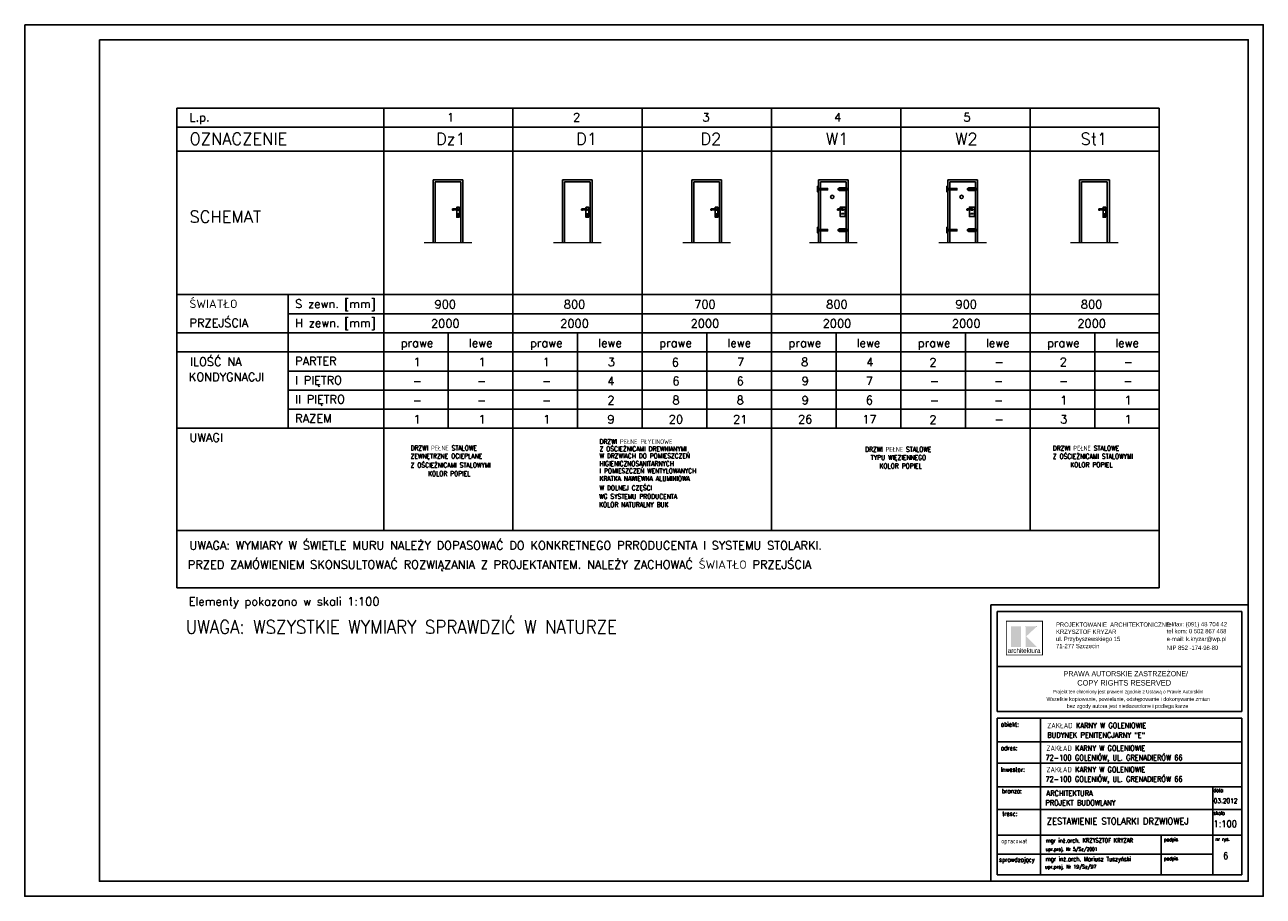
# Model space of a CAD drawing. Header units: millimetres. Extents: x 50026 to 146998, y 1038179 to 1573505.
# Tile 122 of 122: x 65721 to 69871, y 1050858 to 1053778. Entities that reach past the tile are written whole.
import ezdxf
from ezdxf.enums import TextEntityAlignment as Align

# ---------------------------------------------------------------- set-up
doc = ezdxf.new("R2010")
doc.units = ezdxf.units.MM
doc.header["$LTSCALE"] = 0.025
doc.linetypes.add('CONTINU', pattern=[0])
for name, color, linetype in [('2', 7, 'Continuous'), ('2RAMKA__0', 3, 'Continuous'), ('2TEXT___0', 4, 'Continuous'), ('___TABELA', 7, 'Continuous'), ('A-drzwi', 7, 'Continuous'), ('SCIANA', 5, 'Continuous'), ('ZZZ_RAMKA', 3, 'Continuous')]:
    doc.layers.add(name, color=color, linetype=linetype)
doc.layers.add('ścianki', color=1, linetype='Continuous', lineweight=13)
doc.styles.add('ROMAN-08', font='ROMANS.SHX', dxfattribs={"width": 0.8})
doc.styles.add('ROMANS', font='romans.shx', dxfattribs={"width": 0.7})
doc.styles.get("Standard").update_dxf_attribs({"font": 'ARIALN.TTF'})
doc.styles.add('STYLE1', font='romans.shx', dxfattribs={"height": 10})

msp = doc.modelspace()

# ---------------------------------------------------------------- hatches: boundary and pattern name
at = {"layer": '___TABELA', "linetype": 'Continuous'}
for points in [[(69059.14677, 1051762.05808), (69025.98724, 1051762.05808), (69025.98724, 1051693.05515), (69059.14677, 1051693.05515)], [(69112.76845, 1051762.14589), (69076.69076, 1051728.66265), (69112.76845, 1051693.00103), (69074.60531, 1051693.00103), (69074.60531, 1051762.14589)]]:
    msp.add_hatch(color=10, dxfattribs=at).paths.add_polyline_path(points, flags=0)

# ---------------------------------------------------------------- linework, layer by layer
at = {"layer": '2RAMKA__0', "color": 2}
for p, q in [((66230.45539, 1051891.69789), (66230.45504, 1053498.8793)), ((66230.45504, 1053498.8793), (69522.93853, 1053498.87412)), ((66923.84621, 1053498.8793), (66923.84653, 1052083.51664)), ((67357.02826, 1053498.8793), (67357.02869, 1052083.51663)), ((67790.21032, 1053498.8793), (67790.21064, 1052425.87139)), ((68223.39238, 1053498.8793), (68223.3928, 1052083.51663)), ((68656.57443, 1053498.8793), (68656.57476, 1052425.87139)), ((69089.75649, 1053498.87943), (69089.75681, 1052083.51663)), ((69522.93853, 1053498.8793), (69522.93898, 1051891.69788)), ((66230.45504, 1053434.8793), (69522.93855, 1053434.87412)), ((66230.45504, 1053354.8793), (69522.93857, 1053354.87412)), ((66230.45504, 1052873.87648), (69522.93871, 1052873.87647)), ((66604.01042, 1052425.87134), (66604.0101, 1052873.87648)), ((66604.0101, 1052809.87648), (69522.93872, 1052809.87647)), ((66230.45526, 1052745.87738), (69522.93874, 1052745.87736)), ((66230.45526, 1052681.8774), (69522.93876, 1052681.87738)), ((66604.01032, 1052681.87739), (69522.93876, 1052681.87737)), ((66604.00968, 1052617.8774), (69522.93878, 1052617.87314)), ((66604.01032, 1052553.87553), (69522.9388, 1052553.87149)), ((66604.01033, 1052489.8737), (69522.93881, 1052489.86965)), ((66230.45537, 1052425.87135), (69522.93883, 1052425.87133)), ((66604.01011, 1052425.87186), (69522.93883, 1052425.86782)), ((66230.45537, 1052083.51664), (69522.93893, 1052083.51663)), ((66230.45539, 1051891.69789), (69522.93898, 1051891.69788))]:
    msp.add_line(p, q, dxfattribs=at)
at = {"layer": '___TABELA', "color": 7, "linetype": 'Continuous'}
for p, q in [((69821.15329, 1051834.09979), (68958.32314, 1051834.09979)), ((68958.32314, 1051834.09979), (68958.32314, 1051455.09276)), ((69821.15329, 1051455.09276), (69821.15329, 1051834.09979)), ((68979.89389, 1051627.65879), (69799.58254, 1051627.65879))]:
    msp.add_line(p, q, dxfattribs=at)
at = {"layer": '___TABELA', "color": 2, "linetype": 'Continuous'}
for p, q in [((68958.32314, 1051834.09979), (68958.32314, 1050908.07098)), ((68958.32314, 1051834.09979), (69821.15329, 1051834.09979)), ((68979.89389, 1051812.52904), (68979.89389, 1051476.66352)), ((69799.58254, 1051812.52904), (68979.89389, 1051812.52904)), ((69799.58254, 1051476.66352), (69799.58254, 1051812.52904)), ((68979.89389, 1051476.66352), (69799.58254, 1051476.66352))]:
    msp.add_line(p, q, dxfattribs=at)
at = {"layer": '___TABELA', "color": 10, "linetype": 'Continuous'}
for p, q in [((69075.54767, 1051762.14572), (69075.54767, 1051762.14572)), ((69010.45824, 1051666.46834), (69010.45824, 1051666.46834))]:
    msp.add_line(p, q, dxfattribs=at)
at = {"layer": '___TABELA', "color": 254, "linetype": 'Continuous'}
for p, q in [((69110.8477, 1051762.14572), (69111.32492, 1051762.14572)), ((69112.27931, 1051762.14572), (69112.75649, 1051762.14572)), ((69085.17762, 1051687.26145), (69085.24777, 1051687.26145)), ((69109.68566, 1051684.12482), (69109.68566, 1051684.05379))]:
    msp.add_line(p, q, dxfattribs=at)
at = {"layer": '___TABELA', "color": 2}
for p, q in [((68979.89389, 1051455.09276), (69799.58254, 1051455.09276)), ((68979.89389, 1050929.64174), (68979.89389, 1051455.09276)), ((69124.87291, 1051455.09276), (69124.87291, 1050929.64174)), ((69799.58254, 1051455.09276), (69799.58254, 1050929.64174)), ((68979.89389, 1051375.7685), (69799.58254, 1051375.7685)), ((68979.89389, 1051304.00553), (69799.58254, 1051304.00553)), ((68979.89389, 1051224.68127), (69799.58254, 1051224.68127)), ((69702.1698, 1051224.68127), (69702.1698, 1050929.64174)), ((68979.89389, 1051148.27388), (69799.58254, 1051148.27388)), ((68979.89389, 1051062.29807), (69799.58254, 1051062.29807)), ((69529.48663, 1051062.29807), (69529.48663, 1050929.64174)), ((68979.89389, 1050998.59507), (69702.1698, 1050998.59507)), ((68979.89389, 1050929.64174), (69799.58254, 1050929.64174)), ((68979.89389, 1050929.64174), (69702.1698, 1050929.64174)), ((68979.89389, 1050929.64174), (69702.1698, 1050929.64174))]:
    msp.add_line(p, q, dxfattribs=at)
at = {"layer": '___TABELA', "color": 10, "linetype": 'Continuous', "const_width": 2.88114}
msp.add_lwpolyline([(69010.45824, 1051666.46834), (69131.2949, 1051666.46834), (69131.2949, 1051779.55352), (69010.45824, 1051779.55352)], close=True, dxfattribs=at)
at = {"layer": 'A-drzwi', "color": 2, "linetype": 'Continuous', "ltscale": 11}
for p, q in [((67089.61919, 1053048.38112), (67089.61919, 1053258.38112)), ((67189.61919, 1053048.38112), (67189.61919, 1053258.38112)), ((67522.80124, 1053048.38138), (67522.80124, 1053258.38138)), ((67622.80124, 1053048.38138), (67622.80124, 1053258.38138)), ((67955.9833, 1053048.38138), (67955.9833, 1053258.38138)), ((68055.9833, 1053048.38138), (68055.9833, 1053258.38138)), ((68380.60885, 1053048.38177), (68380.60885, 1053258.38177)), ((68480.60885, 1053048.38177), (68480.60885, 1053258.38177)), ((68813.79091, 1053048.3819), (68813.79091, 1053258.3819)), ((68913.79091, 1053048.3819), (68913.79091, 1053258.3819)), ((69255.52949, 1053048.3819), (69255.52949, 1053258.3819)), ((69355.52949, 1053048.3819), (69355.52949, 1053258.3819))]:
    msp.add_line(p, q, dxfattribs=at)
at = {"layer": 'A-drzwi', "color": 2}
for p, q in [((67189.61919, 1053258.38112), (67089.61919, 1053258.38112)), ((67622.80124, 1053258.38138), (67522.80124, 1053258.38138)), ((68055.9833, 1053258.38138), (67955.9833, 1053258.38138)), ((68480.60885, 1053258.38177), (68380.60885, 1053258.38177)), ((68913.79091, 1053258.3819), (68813.79091, 1053258.3819)), ((69355.52949, 1053258.3819), (69255.52949, 1053258.3819))]:
    msp.add_line(p, q, dxfattribs=at)
at = {"layer": 'A-drzwi', "color": 7}
for p, q in [((67182.61919, 1053251.38112), (67096.61919, 1053251.38112)), ((67615.80124, 1053251.38138), (67529.80124, 1053251.38138)), ((68048.9833, 1053251.38138), (67962.9833, 1053251.38138)), ((68473.60885, 1053251.38177), (68387.60885, 1053251.38177)), ((68906.79091, 1053251.3819), (68820.79091, 1053251.3819)), ((69348.52949, 1053251.3819), (69262.52949, 1053251.3819))]:
    msp.add_line(p, q, dxfattribs=at)
at = {"layer": 'A-drzwi', "color": 7, "linetype": 'Continuous', "ltscale": 11}
for p, q in [((67096.61919, 1053048.38112), (67096.61919, 1053251.38112)), ((67182.61919, 1053048.38112), (67182.61919, 1053251.38112)), ((67529.80124, 1053048.38138), (67529.80124, 1053251.38138)), ((67615.80124, 1053048.38138), (67615.80124, 1053251.38138)), ((67962.9833, 1053048.38138), (67962.9833, 1053251.38138)), ((68048.9833, 1053048.38138), (68048.9833, 1053251.38138)), ((68387.60885, 1053229.71461), (68387.60885, 1053251.38177)), ((68473.60885, 1053229.71461), (68473.60885, 1053251.38177)), ((68820.79091, 1053229.71474), (68820.79091, 1053251.3819)), ((68906.79091, 1053229.71474), (68906.79091, 1053251.3819)), ((69262.52949, 1053048.3819), (69262.52949, 1053251.3819)), ((69348.52949, 1053048.3819), (69348.52949, 1053251.3819)), ((68387.60885, 1053092.36215), (68387.60885, 1053224.89596)), ((68473.60885, 1053092.36215), (68473.60885, 1053224.89596)), ((68820.79091, 1053092.36228), (68820.79091, 1053224.89609)), ((68906.79091, 1053092.36228), (68906.79091, 1053224.89609)), ((68387.60885, 1053048.38177), (68387.60885, 1053087.5435)), ((68473.60885, 1053048.38177), (68473.60885, 1053087.5435)), ((68820.79091, 1053048.3819), (68820.79091, 1053087.54363)), ((68906.79091, 1053048.3819), (68906.79091, 1053087.54363))]:
    msp.add_line(p, q, dxfattribs=at)
at = {"layer": 'A-drzwi', "color": 7, "linetype": 'CONTINU'}
for points in [[(67169.62888, 1053156.39712), (67173.0728, 1053156.39712, 0.4142135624), (67174.0728, 1053157.39712), (67174.0728, 1053159.7813, 0.4142135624), (67173.0728, 1053160.7813), (67154.90321, 1053160.7813, 0.4142135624), (67153.90321, 1053159.7813), (67153.90321, 1053157.39712, 0.4142135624), (67154.90321, 1053156.39712), (67156.15152, 1053156.39712)], [(67168.46383, 1053160.7813), (67168.46383, 1053166.11166, -0.4142135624), (67169.06383, 1053166.71166), (67177.09797, 1053166.71166, -0.4142135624), (67177.69797, 1053166.11166), (67177.69797, 1053133.45586, -0.4142135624), (67177.09797, 1053132.85586), (67169.06383, 1053132.85586, -0.4142135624), (67168.46383, 1053133.45586), (67168.46383, 1053156.88215)], [(67602.81094, 1053156.39737), (67606.25485, 1053156.39737, 0.4142135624), (67607.25485, 1053157.39737), (67607.25485, 1053159.78155, 0.4142135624), (67606.25485, 1053160.78155), (67588.08527, 1053160.78155, 0.4142135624), (67587.08527, 1053159.78155), (67587.08527, 1053157.39737, 0.4142135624), (67588.08527, 1053156.39737), (67589.33358, 1053156.39737)], [(67601.64589, 1053160.78155), (67601.64589, 1053166.11191, -0.4142135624), (67602.24589, 1053166.71191), (67610.28003, 1053166.71191, -0.4142135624), (67610.88003, 1053166.11191), (67610.88003, 1053133.45612, -0.4142135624), (67610.28003, 1053132.85612), (67602.24589, 1053132.85612, -0.4142135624), (67601.64589, 1053133.45612), (67601.64589, 1053156.8824)], [(68035.99299, 1053156.39738), (68039.43691, 1053156.39738, 0.4142135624), (68040.43691, 1053157.39738), (68040.43691, 1053159.78156, 0.4142135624), (68039.43691, 1053160.78156), (68021.26732, 1053160.78156, 0.4142135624), (68020.26732, 1053159.78156), (68020.26732, 1053157.39738, 0.4142135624), (68021.26732, 1053156.39738), (68022.51563, 1053156.39738)], [(68034.82794, 1053160.78156), (68034.82794, 1053166.11192, -0.4142135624), (68035.42794, 1053166.71192), (68043.46209, 1053166.71192, -0.4142135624), (68044.06209, 1053166.11192), (68044.06209, 1053133.45612, -0.4142135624), (68043.46209, 1053132.85612), (68035.42794, 1053132.85612, -0.4142135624), (68034.82794, 1053133.45612), (68034.82794, 1053156.88241)], [(68460.61855, 1053156.39777), (68464.06246, 1053156.39777, 0.4142135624), (68465.06246, 1053157.39777), (68465.06246, 1053159.78195, 0.4142135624), (68464.06246, 1053160.78195), (68445.89288, 1053160.78195, 0.4142135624), (68444.89288, 1053159.78195), (68444.89288, 1053157.39777, 0.4142135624), (68445.89288, 1053156.39777), (68447.14119, 1053156.39777)], [(68893.80061, 1053156.3979), (68897.24452, 1053156.3979, 0.4142135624), (68898.24452, 1053157.3979), (68898.24452, 1053159.78208, 0.4142135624), (68897.24452, 1053160.78208), (68879.07493, 1053160.78208, 0.4142135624), (68878.07493, 1053159.78208), (68878.07493, 1053157.3979, 0.4142135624), (68879.07493, 1053156.3979), (68880.32324, 1053156.3979)], [(69335.53919, 1053156.3979), (69338.9831, 1053156.3979, 0.4142135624), (69339.9831, 1053157.3979), (69339.9831, 1053159.78208, 0.4142135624), (69338.9831, 1053160.78208), (69320.81352, 1053160.78208, 0.4142135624), (69319.81352, 1053159.78208), (69319.81352, 1053157.3979, 0.4142135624), (69320.81352, 1053156.3979), (69322.06183, 1053156.3979)], [(69334.37414, 1053160.78208), (69334.37414, 1053166.11243, -0.4142135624), (69334.97414, 1053166.71243), (69343.00828, 1053166.71243, -0.4142135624), (69343.60828, 1053166.11243), (69343.60828, 1053133.45664, -0.4142135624), (69343.00828, 1053132.85664), (69334.97414, 1053132.85664, -0.4142135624), (69334.37414, 1053133.45664), (69334.37414, 1053156.88293)]]:
    msp.add_lwpolyline(points, format="xyb", dxfattribs=at)
for points in [[(67172.56753, 1053144.89122), (67173.91168, 1053144.89122, -0.4142135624), (67174.91168, 1053143.89122), (67174.91168, 1053137.95787, -0.4142135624), (67173.91168, 1053136.95787), (67172.56753, 1053136.95787, -0.4142135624), (67171.56753, 1053137.95787), (67171.56753, 1053143.89122, -0.4142135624)], [(67605.74959, 1053144.89147), (67607.09374, 1053144.89147, -0.4142135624), (67608.09374, 1053143.89147), (67608.09374, 1053137.95812, -0.4142135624), (67607.09374, 1053136.95812), (67605.74959, 1053136.95812, -0.4142135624), (67604.74959, 1053137.95812), (67604.74959, 1053143.89147, -0.4142135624)], [(68038.93165, 1053144.89148), (68040.2758, 1053144.89148, -0.4142135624), (68041.2758, 1053143.89148), (68041.2758, 1053137.95813, -0.4142135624), (68040.2758, 1053136.95813), (68038.93165, 1053136.95813, -0.4142135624), (68037.93165, 1053137.95813), (68037.93165, 1053143.89148, -0.4142135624)], [(69338.47784, 1053144.892), (69339.82199, 1053144.892, -0.4142135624), (69340.82199, 1053143.892), (69340.82199, 1053137.95865, -0.4142135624), (69339.82199, 1053136.95865), (69338.47784, 1053136.95865, -0.4142135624), (69337.47784, 1053137.95865), (69337.47784, 1053143.892, -0.4142135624)]]:
    msp.add_lwpolyline(points, format="xyb", close=True, dxfattribs=at)
for centre in [(67162.8902, 1053141.85254), (67596.07226, 1053141.85279), (68029.25431, 1053141.8528), (68453.87987, 1053141.85319), (68887.06192, 1053141.85332), (69328.80051, 1053141.85332)]:
    msp.add_arc(centre, 16.0298, 65.14113568, 114.85886432, dxfattribs=at)
at = {"layer": 'SCIANA', "color": 2}
for p, q in [((67140.43745, 1052745.87738), (67140.43756, 1052425.87139)), ((67573.61951, 1052745.87738), (67573.61961, 1052425.87139)), ((68006.80157, 1052745.87738), (68006.80167, 1052425.87139)), ((68439.98362, 1052745.87735), (68439.98372, 1052425.87136)), ((68873.16568, 1052745.87738), (68873.16578, 1052425.87139)), ((69306.34776, 1052745.8779), (69306.34786, 1052425.87191))]:
    msp.add_line(p, q, dxfattribs=at)
at = {"layer": 'SCIANA', "color": 7}
for points in [[(68380.60885, 1053236.46329), (68377.19624, 1053236.46329), (68377.19624, 1053218.30099), (68380.60885, 1053218.30099)], [(68813.79091, 1053236.46343), (68810.3783, 1053236.46343), (68810.3783, 1053218.30112), (68813.79091, 1053218.30112)], [(68457.62702, 1053145.55239), (68465.55346, 1053145.55239), (68465.55346, 1053144.14415), (68457.62702, 1053144.14415)], [(68890.80907, 1053145.55252), (68898.73552, 1053145.55252), (68898.73552, 1053144.14428), (68890.80907, 1053144.14428)], [(68380.60885, 1053099.11084), (68377.19624, 1053099.11084), (68377.19624, 1053080.94853), (68380.60885, 1053080.94853)], [(68813.79091, 1053099.11097), (68810.3783, 1053099.11097), (68810.3783, 1053080.94866), (68813.79091, 1053080.94866)]]:
    msp.add_lwpolyline(points, close=True, dxfattribs=at)
at = {"layer": 'SCIANA', "color": 1}
for points in [[(68380.60885, 1053229.71461), (68411.46995, 1053229.71461), (68411.46995, 1053224.89596), (68380.60885, 1053224.89596)], [(68470.27921, 1053229.71461), (68470.27921, 1053231.64444), (68449.85192, 1053231.64444), (68449.85192, 1053229.71461)], [(68813.79091, 1053229.71474), (68844.65201, 1053229.71474), (68844.65201, 1053224.89609), (68813.79091, 1053224.89609)], [(68903.46127, 1053229.71474), (68903.46127, 1053231.64457), (68883.03398, 1053231.64457), (68883.03398, 1053229.71474)], [(68449.85192, 1053224.89596), (68449.85192, 1053222.86158), (68470.27921, 1053222.86158), (68470.27921, 1053224.89596)], [(68883.03398, 1053224.89609), (68883.03398, 1053222.86171), (68903.46127, 1053222.86171), (68903.46127, 1053224.89609)], [(68380.60885, 1053092.36215), (68411.46995, 1053092.36215), (68411.46995, 1053087.5435), (68380.60885, 1053087.5435)], [(68470.27921, 1053092.36215), (68470.27921, 1053094.29198), (68449.85192, 1053094.29198), (68449.85192, 1053092.36215)], [(68449.85192, 1053087.5435), (68449.85192, 1053085.50912), (68470.27921, 1053085.50912), (68470.27921, 1053087.5435)], [(68813.79091, 1053092.36228), (68844.65201, 1053092.36228), (68844.65201, 1053087.54363), (68813.79091, 1053087.54363)], [(68903.46127, 1053092.36228), (68903.46127, 1053094.29211), (68883.03398, 1053094.29211), (68883.03398, 1053092.36228)], [(68883.03398, 1053087.54363), (68883.03398, 1053085.50925), (68903.46127, 1053085.50925), (68903.46127, 1053087.54363)]]:
    msp.add_lwpolyline(points, dxfattribs=at)
for points in [[(68480.60885, 1053229.71461), (68447.1083, 1053229.71461), (68447.1083, 1053224.89596), (68480.60885, 1053224.89596)], [(68913.79091, 1053229.71474), (68880.29036, 1053229.71474), (68880.29036, 1053224.89609), (68913.79091, 1053224.89609)], [(68480.60885, 1053092.36215), (68447.1083, 1053092.36215), (68447.1083, 1053087.5435), (68480.60885, 1053087.5435)], [(68913.79091, 1053092.36228), (68880.29036, 1053092.36228), (68880.29036, 1053087.54363), (68913.79091, 1053087.54363)]]:
    msp.add_lwpolyline(points, close=True, dxfattribs=at)
at = {"layer": 'SCIANA', "color": 7}
for points in [[(68453.5282, 1053157.87913), (68453.5282, 1053135.20005), (68469.98934, 1053135.20005), (68469.98934, 1053167.13669), (68453.5282, 1053167.13669), (68453.5282, 1053160.78195)], [(68886.71025, 1053157.87927), (68886.71025, 1053135.20018), (68903.17139, 1053135.20018), (68903.17139, 1053167.13682), (68886.71025, 1053167.13682), (68886.71025, 1053160.78208)]]:
    msp.add_lwpolyline(points, dxfattribs=at)
at = {"layer": 'SCIANA', "color": 1}
for centre, radius in [((68427.13262, 1053201.14703), 5.50697), ((68451.9771, 1053227.25301), 0.80527), ((68860.31468, 1053201.14716), 5.50697), ((68885.15916, 1053227.25314), 0.80527), ((68451.9771, 1053089.90055), 0.80527), ((68885.15916, 1053089.90068), 0.80527)]:
    msp.add_circle(centre, radius, dxfattribs=at)
at = {"layer": 'ZZZ_RAMKA', "color": 2}
for points in [[(65721.15329, 1053778.07098), (69871.15329, 1053778.07098), (69871.15329, 1050858.07098), (65721.15329, 1050858.07098)], [(65971.15329, 1053728.07098), (69821.15329, 1053728.07098), (69821.15329, 1050908.07098), (65971.15329, 1050908.07098)]]:
    msp.add_lwpolyline(points, close=True, dxfattribs=at)
at = {"layer": 'ścianki', "color": 2}
for p, q in [((67059.61919, 1053048.38112), (67219.61919, 1053048.38112)), ((67492.80124, 1053048.38138), (67652.80124, 1053048.38138)), ((67925.9833, 1053048.38138), (68085.9833, 1053048.38138)), ((68350.60885, 1053048.38177), (68510.60885, 1053048.38177)), ((68783.79091, 1053048.3819), (68943.79091, 1053048.3819)), ((69225.52949, 1053048.3819), (69385.52949, 1053048.3819))]:
    msp.add_line(p, q, dxfattribs=at)

# ---------------------------------------------------------------- texts
at = {"color": 7, "style": 'STYLE1', "width": 0.78}
for s, p in [('DRZWI PEŁNE STALOWE', (67014.05572, 1052351.86627)), ('Z OŚCIEŻNICAMI DREWNIANYMI', (67647.0431, 1052349.00001)), ('DRZWI PEŁNE PŁYCINOWE ', (67647.0431, 1052373.36574)), ('DRZWI PEŁNE STALOWE', (68537.01666, 1052347.45488)), ('DRZWI PEŁNE STALOWE', (69166.05102, 1052351.31389)), ('ZEWNĘTRZNE OCIEPLANE', (67014.05572, 1052324.93787)), ('W DRZWIACH DO POMIESZCZEŃ ', (67647.0431, 1052325.36574)), ('HIGIENICZNOSANITARNYCH ', (67647.0431, 1052299.56672)), ('TYPU WIĘZIENNEGO', (68556.17876, 1052320.08889)), ('Z OŚCIEŻNICAMI STALOWYMI', (69166.05102, 1052323.94789)), ('Z OŚCIEŻNICAMI STALOWYMI', (67014.05572, 1052294.46411)), ('KOLOR POPIEL', (67072.51836, 1052266.11285)), ('I POMIESZCZEŃ WENTYLOWANYCH ', (67647.0431, 1052275.20098)), ('KOLOR POPIEL', (68585.39408, 1052291.73763)), ('KOLOR POPIEL', (69224.51366, 1052295.59663)), ('W DOLNEJ CZĘŚCI ', (67647.0431, 1052218.23558)), ('KRATKA NAWIEWNA ALUMINIOWA', (67647.0431, 1052249.40196)), ('WG SYSTEMU PRODUCENTA', (67645.60872, 1052189.57001)), ('KOLOR NATURALNY BUK', (67645.60872, 1052161.95041))]:
    msp.add_text(s, height=16, dxfattribs=at).set_placement(p)
at = {"color": 6, "style": 'ROMANS', "width": 0.9}
for s, height, p in [('UWAGA: WSZYSTKIE WYMIARY SPRAWDZIĆ W NATURZE', 45.36, (66260.55063, 1051737.84276)), ('ZESTAWIENIE STOLARKI DRZWIOWEJ', 22.68, (69146.17979, 1051098.16224))]:
    msp.add_text(s, height=height, dxfattribs=at).set_placement(p)
at = {"layer": '2', "color": 2, "style": 'ROMANS', "width": 0.7}
for s, height, p in [('mgr inż.arch. KRZYSZTOF KRYZAR', 14.8176, (69142.18057, 1051037.67844)), ('mgr inż.arch. Mariusz Tuszyński', 15.435, (69141.71031, 1050975.0103))]:
    msp.add_text(s, height=height, dxfattribs=at).set_placement(p)
at = {"layer": '2', "color": 7, "style": 'ROMANS', "width": 0.9}
for s, height, p in [('sprawdzający', 14.8176, (68986.01934, 1050973.11864)), ('upr.proj. Nr 5/Sz/2001', 11.85408, (69142.18057, 1051009.77399))]:
    msp.add_text(s, height=height, dxfattribs=at).set_placement(p)
at = {"layer": '2', "color": 0, "style": 'ROMANS', "width": 0.9}
msp.add_text('upr.proj. Nr 19/Sz/97', height=12.348, dxfattribs=at).set_placement((69140.14564, 1050950.45797))
at = {"layer": '2TEXT___0', "color": 2, "style": 'ROMAN-08'}
for s, height, p in [('L.p.', 28, (66273.0868, 1053454.16116)), ('OZNACZENIE', 40, (66273.0868, 1053375.7546))]:
    msp.add_text(s, height=height, dxfattribs=at).set_placement(p)
for s, height, p in [('1', 28, (67147.55082, 1053454.15902)), ('2', 28, (67570.78458, 1053454.15902)), ('3', 28, (68003.71352, 1053454.15902)), ('4', 28, (68445.29843, 1053454.15891)), ('5', 28, (68878.48048, 1053454.15711)), ('Dz1', 40, (67148.78619, 1053375.76791)), ('D1', 40, (67603.83337, 1053375.76342)), ('D2', 40, (68020.11665, 1053375.75955)), ('W1', 40, (68443.35737, 1053375.76381)), ('W2', 40, (68876.53943, 1053375.76394)), ('St1', 40, (69303.80343, 1053375.76395))]:
    msp.add_text(s, height=height, dxfattribs=at).set_placement(p, align=Align.CENTER)
at = {"layer": '2TEXT___0', "color": 7, "style": 'ROMAN-08'}
for s, height, p in [('SCHEMAT', 40, (66273.0868, 1053115.15581)), ('ŚWIATŁO', 28, (66273.0868, 1052829.07648)), ('S zewn.', 28, (66627.15278, 1052829.07648)), ('[mm]', 28, (66791.58763, 1052829.07648)), ('PRZEJŚCIA', 28, (66273.0868, 1052765.07648)), ('H zewn.', 28, (66627.15278, 1052765.07648)), ('[mm]', 28, (66791.58763, 1052765.07648)), ('ILOŚĆ NA', 28, (66274.96903, 1052634.86957)), ('PARTER', 28, (66627.15199, 1052637.07923)), ('KONDYGNACJI', 28, (66270.8615, 1052584.22472)), ('I PIĘTRO', 28, (66627.15199, 1052573.07923)), ('II PIĘTRO', 28, (66627.152, 1052509.07739)), ('RAZEM', 28, (66627.15178, 1052445.07556)), ('UWAGI', 28, (66273.08712, 1052381.07135)), ('UWAGA: WYMIARY W ŚWIETLE MURU NALEŻY DOPASOWAĆ DO KONKRETNEGO PRRODUCENTA I SYSTEMU STOLARKI.', 28, (66273.08712, 1052019.71077)), ('PRZED ZAMÓWIENIEM SKONSULTOWAĆ ROZWIĄZANIA Z PROJEKTANTEM. NALEŻY ZACHOWAĆ ŚWIATŁO PRZEJŚCIA', 28, (66267.2329, 1051955.35627)), ('Elementy pokazano w skali 1:100', 28, (66270.1599, 1051831.70201))]:
    msp.add_text(s, height=height, dxfattribs=at).set_placement(p)
for s, p in [('900', (67130.25244, 1052827.25356)), ('800', (67563.43449, 1052827.25369)), ('700', (68000.2915, 1052827.25371)), ('800', (68442.72879, 1052827.2533)), ('900', (68875.91084, 1052827.25343)), ('800', (69296.16275, 1052827.25421)), ('2000', (67130.25244, 1052763.25358)), ('2000', (67563.43449, 1052763.25371)), ('2000', (68000.2915, 1052763.25371)), ('2000', (68442.72879, 1052763.2533)), ('2000', (68875.91084, 1052763.25343)), ('2000', (69296.16275, 1052763.25423)), ('prawe', (67035.47818, 1052698.0629)), ('lewe', (67248.95718, 1052698.0629)), ('prawe', (67468.66024, 1052698.0629)), ('lewe', (67682.13924, 1052698.0629)), ('prawe', (67901.84229, 1052698.0629)), ('lewe', (68115.32129, 1052698.0629)), ('prawe', (68335.02435, 1052698.06287)), ('lewe', (68548.50335, 1052698.06287)), ('prawe', (68768.20641, 1052698.0629)), ('lewe', (68981.6854, 1052698.0629)), ('prawe', (69201.38849, 1052698.06342)), ('lewe', (69414.86749, 1052698.06342)), ('1', (67035.47818, 1052634.22339)), ('1', (67468.66024, 1052634.22339)), ('6', (67901.06157, 1052632.96429)), ('8', (68335.02435, 1052634.22342)), ('2', (68764.25576, 1052632.96429)), ('2', (69201.38849, 1052634.22392)), ('-', (67252.06899, 1052570.22148)), ('4', (67685.25105, 1052570.22148)), ('6', (68118.43311, 1052570.22073)), ('7', (68551.61516, 1052570.21998)), ('-', (68984.79722, 1052570.21923)), ('-', (69417.9793, 1052570.222)), ('2', (67685.25095, 1052506.21964)), ('8', (68118.433, 1052506.21889)), ('6', (68551.61518, 1052506.21814)), ('1', (69417.9792, 1052506.22017)), ('-', (67252.06902, 1052506.21966)), ('-', (68984.79711, 1052506.21739)), ('1', (67035.47787, 1052442.21791)), ('9', (67685.25095, 1052442.21921)), ('21', (68118.43302, 1052442.21922)), ('17', (68551.6152, 1052442.21879)), ('2', (68764.25582, 1052440.95895)), ('1', (69417.9792, 1052442.21974))]:
    msp.add_text(s, height=28, dxfattribs=at).set_placement(p, align=Align.CENTER)
for s, p in [('1', (67253.39672, 1052634.22343)), ('3', (67686.57878, 1052634.22343)), ('7', (68119.76084, 1052634.22343)), ('4', (68552.94289, 1052634.2234)), ('-', (68986.12495, 1052634.22343)), ('-', (69419.30703, 1052634.22395)), ('-', (67036.80548, 1052570.22294)), ('-', (67469.98753, 1052570.22294)), ('6', (67903.16959, 1052570.22219)), ('9', (68336.35165, 1052570.22144)), ('-', (68769.5337, 1052570.22069)), ('-', (69202.71579, 1052570.22346)), ('8', (67903.16949, 1052506.22035)), ('9', (68336.35167, 1052506.2196)), ('1', (69202.71568, 1052506.22163)), ('-', (67036.8055, 1052506.22112)), ('-', (67469.98743, 1052506.2211)), ('-', (68769.5336, 1052506.21885)), ('1', (67253.39641, 1052442.21794)), ('1', (67469.98743, 1052442.22067)), ('20', (67903.16951, 1052442.22068)), ('26', (68336.35169, 1052442.22025)), ('-', (68986.12501, 1052442.21808)), ('3', (69202.71568, 1052442.2212))]:
    msp.add_text(s, height=28, rotation=359.99999822, dxfattribs=at).set_placement(p, align=Align.CENTER)
at = {"layer": '___TABELA', "color": 7, "style": 'ROMANS', "width": 0.9}
for s, height, p in [('obiekt:', 15.12, (68991.87398, 1051426.29373)), ('adres:', 15.12, (68991.87398, 1051346.96946)), ('Inwestor:', 15.12, (68991.87398, 1051275.2065)), ('branza:', 15.12, (68994.9232, 1051202.87779)), ('data', 12.096, (69704.57525, 1051207.12183)), ('tresc:', 15.12, (68996.44783, 1051127.09929)), ('skala', 12.096, (69704.57525, 1051130.71445)), ('opracował', 15.12, (68993.39857, 1051035.46948)), ('podpis', 12.096, (69538.53865, 1051042.11347)), ('nr rys.', 12.096, (69710.82243, 1051043.30706)), ('podpis', 12.096, (69538.53865, 1050978.41047))]:
    msp.add_text(s, height=height, dxfattribs=at).set_placement(p)
at = {"layer": '___TABELA', "color": 2, "style": 'ROMANS', "width": 0.9}
for s, height, p in [('ZAKŁAD KARNY W GOLENIOWIE', 18.05895, (69147.37172, 1051420.99669)), ('BUDYNEK PENITENCJARNY "E"', 18.05895, (69147.37172, 1051389.13969)), ('ZAKŁAD KARNY W GOLENIOWIE', 18.05895, (69144.69342, 1051345.05524)), ('72-100 GOLENIÓW, UL. GRENADIERÓW 66', 18.05895, (69141.14886, 1051313.31931)), ('ZAKŁAD KARNY W GOLENIOWIE', 18.05895, (69144.69342, 1051273.29228)), ('72-100 GOLENIÓW, UL. GRENADIERÓW 66', 18.05895, (69141.14886, 1051241.55635)), ('ARCHITEKTURA ', 18.05895, (69144.69342, 1051193.96801)), ('PROJEKT BUDOWLANY', 18.05895, (69141.14886, 1051162.23208)), ('03.2012', 15.876, (69705.01838, 1051170.18222))]:
    msp.add_text(s, height=height, dxfattribs=at).set_placement(p)
at = {"layer": '___TABELA', "color": 6, "style": 'ROMANS', "width": 0.9}
for s, p in [('1:100', (69704.35184, 1051089.50598)), ('6', (69736.61673, 1050982.3585))]:
    msp.add_text(s, height=22.68, dxfattribs=at).set_placement(p)
at = {"layer": '___TABELA', "color": 7}
for s, insert, char_height, width, attachment_point in [('PROJEKTOWANIE  ARCHITEKTONICZNE\\PKRZYSZTOF KRYZAR\\Pul. Przybyszewskiego 15\\P71-277 Szczecin', (69176.81836, 1051732.17237), 14.3505912, 456.8593973, 4), ('tel/fax: (091) 48 704 42', (69547.65583, 1051767.26166), 14.3505912, 406.2712152, 4), ('tel kom: 0 502 867 468', (69547.65583, 1051746.18037), 14.3505912, 406.2712152, 4), ('e-mail: k.kryzar@wp.pl', (69547.65583, 1051717.93055), 14.3505912, 462.6139934, 4), ('NIP 852 -174-98-80', (69547.65583, 1051690.60242), 14.3505912, 454.3195083, 4), ('PRAWA AUTORSKIE ZASTRZEŻONE/', (69410.6259, 1051603.58268), 17.2566031, 638.5662182, 5), ('COPY RIGHTS RESERVED', (69405.32848, 1051572.93177), 18.1194333, 476.616593, 5), ('Wszelkie kopiowanie, powielanie, odstępowanie i dokonywanie zmian', (69418.42732, 1051517.03897), 12.9424523, 877.0668539, 5), ('Projekt ten chroniony jest prawem zgodnie z Ustawą o Prawie Autorskim', (69418.45562, 1051541.74439), 11.4648979, 877.1234568, 5), ('bez zgody autora jest niedozwolone i podlega karze', (69416.44551, 1051493.60002), 12.9424523, 816.4799989, 5)]:
    msp.add_mtext(s, dxfattribs=dict(at, insert=insert, char_height=char_height, width=width, attachment_point=attachment_point))
at = {"layer": '___TABELA', "color": 10, "insert": (69069.81609, 1051688.82238), "char_height": 15.3150793, "width": 129.2952226, "attachment_point": 2}
msp.add_mtext('architektura', dxfattribs=at)

doc.saveas('drawing.dxf')
